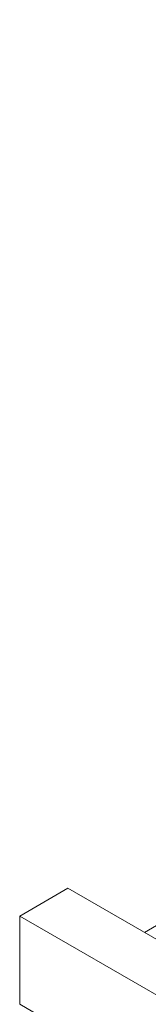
# Model space of a CAD drawing. Header units: millimetres. Extents: x 10176.9 to 10220.1, y 6804.8 to 6818.
# Tile 15 of 26: x 10198.3974 to 10198.4202, y 6805.916 to 6806.0897. Entities that reach past the tile are written whole.
import ezdxf

# ---------------------------------------------------------------- set-up
doc = ezdxf.new("R2010")
doc.units = ezdxf.units.MM
doc.layers.add('_HD_perfil', color=3, linetype='Continuous', lineweight=0)

msp = doc.modelspace()

# ---------------------------------------------------------------- linework, layer by layer
at = {"layer": '_HD_perfil'}
for p, q in [((10198.41949, 6805.92866), (10198.69835, 6806.08966)), ((10198.40596, 6805.93648), (10198.39745, 6805.93156)), ((10198.40596, 6805.93648), (10198.6768, 6805.7801)), ((10198.39745, 6805.93156), (10198.66829, 6805.77519)), ((10198.39745, 6805.93156), (10198.39745, 6805.916)), ((10198.39745, 6805.916), (10198.65647, 6805.76645))]:
    msp.add_line(p, q, dxfattribs=at)

doc.saveas('drawing.dxf')
